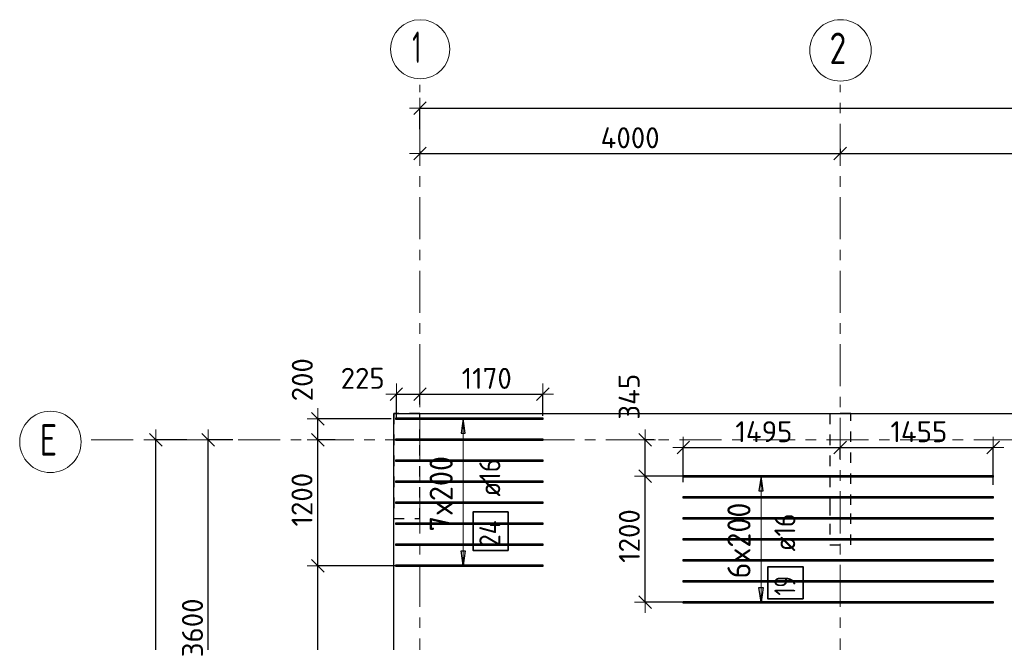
# Model space of a CAD drawing. Header units: metres. Extents: x -38 to 97, y -15 to 21.
# Tile 11 of 256: x -3.31 to 6.06, y 14.47 to 20.4. Entities that reach past the tile are written whole.
import ezdxf

# ---------------------------------------------------------------- set-up
doc = ezdxf.new("R2010")
doc.units = ezdxf.units.M
doc.header["$PDMODE"] = 65
for name, pattern in [('______11', [0.5, 0.4, -0.05, 0, -0.05]), ('______2', [0.0405, 0.03, -0.0105]), ('______5', [1.1, 0.8, -0.1, 0.1, -0.1])]:
    doc.linetypes.add(name, pattern=pattern)
for name, color, linetype, lineweight in [('XR$2$Осевая линия (1)', 7, '______5', 13), ('XR$2$Размерная линия (1)', 7, 'Continuous', 13), ('XR$6$Перекрытие (1)', 7, 'Continuous', 35), ('XR$6$Размерная линия (1)', 7, 'Continuous', 13)]:
    doc.layers.add(name, color=color, linetype=linetype, lineweight=lineweight)
doc.layers.add('XR$6$Арм.стержн.Доп. Арм верхн.зоны Х', color=7, linetype='Continuous', lineweight=35, true_color=0x8c8cff)
doc.layers.add('XR$7$Стена_ бетон несущ.', color=7, linetype='Continuous', lineweight=70, true_color=0xb4b496)
doc.styles.add('ISOCPEUR', font='txt')
doc.dimstyles.new('DIMSTYLE_2', dxfattribs={"dimtxt": 0.2, "dimasz": 0.2, "dimexe": 0, "dimexo": 0, "dimgap": 0.1, "dimtad": 2, "dimdec": 0, "dimlfac": 1000, "dimrnd": 5, "dimzin": 12, "dimdsep": 46, "dimtxsty": 'ISOCPEUR', "dimblk1": 'ALL_ML_STRICH', "dimblk2": 'ALL_ML_STRICH', "dimsah": 1, "dimcen": 0, "dimclrd": 7, "dimclre": 256, "dimclrt": 7, "dimadec": 0, "dimazin": 0, "dimtfac": 1, "dimtdec": 0, "dimtix": 1, "dimtmove": 2, "dimatfit": 3, "dimfxl": 0, "dimtzin": 0, "dimlwd": 0, "dimlwe": -3, "dimarcsym": 0})
doc.dimstyles.new('DIMSTYLE_3', dxfattribs={"dimtxt": 0.2, "dimasz": 0.2, "dimexe": 0, "dimexo": 0, "dimgap": 0.1, "dimtad": 2, "dimdec": 0, "dimlfac": 1000, "dimrnd": 5, "dimzin": 12, "dimdsep": 46, "dimtxsty": 'ISOCPEUR', "dimblk1": 'ALL_ML_STRICH', "dimblk2": 'ALL_ML_STRICH', "dimsah": 1, "dimcen": 0, "dimclrd": 7, "dimclre": 256, "dimclrt": 7, "dimadec": 0, "dimazin": 0, "dimtfac": 1, "dimtdec": 0, "dimtix": 1, "dimtmove": 2, "dimatfit": 3, "dimfxl": 0, "dimtzin": 0, "dimlwd": 0, "dimlwe": -3, "dimarcsym": 0})
doc.dimstyles.new('DIMSTYLE_36', dxfattribs={"dimtxt": 0.2, "dimasz": 0.2, "dimexe": 0, "dimexo": 0, "dimgap": 0.1, "dimtad": 2, "dimdec": 0, "dimlfac": 1000, "dimrnd": 5, "dimzin": 12, "dimdsep": 46, "dimtxsty": 'ISOCPEUR', "dimblk1": 'ALL_ML_STRICH', "dimblk2": 'ALL_ML_STRICH', "dimsah": 1, "dimcen": 0, "dimclrd": 7, "dimclre": 256, "dimclrt": 7, "dimadec": 0, "dimazin": 0, "dimtfac": 1, "dimtdec": 0, "dimtix": 1, "dimtmove": 2, "dimatfit": 3, "dimfxl": 0, "dimtvp": 1.2, "dimtzin": 0, "dimlwd": 0, "dimlwe": -3, "dimarcsym": 0})

# ---------------------------------------------------------------- blocks, each defined once
blk = doc.blocks.new('ALL_ML_STRICH')
at = {"color": 0, "linetype": 'ByBlock', "lineweight": -2}
for p, q in [((0, -0.5), (0, 0.5)), ((-1, 0), (0.5, 0)), ((-0.3, -0.3), (0.3, 0.3))]:
    blk.add_line(p, q, dxfattribs=at)
blk = doc.blocks.new('*D5')
at = {"layer": 'DEFPOINTS', "color": 7, "linetype": 'Continuous', "lineweight": 13, "transparency": 33554687}
for p in [(-1.6986, 16.4), (-2.2938, 0), (-2.0153, 0)]:
    blk.add_point(p, dxfattribs=at)
at = {"layer": 'XR$2$Размерная линия (1)', "color": 9, "linetype": 'Continuous', "lineweight": -2, "true_color": 0xc7c7c7, "transparency": 33554687}
for p, q in [((-1.7186, 16.4), (-2.0153, 16.4)), ((-2.2738, 0), (-2.0153, 0))]:
    blk.add_line(p, q, dxfattribs=at)
at = {"layer": 'XR$2$Размерная линия (1)', "color": 7, "linetype": 'Continuous', "lineweight": -2, "transparency": 33554687}
blk.add_line((-2.0153, 0), (-2.0153, 16.4), dxfattribs=at)
at = {"layer": 'XR$2$Размерная линия (1)', "color": 7, "linetype": 'Continuous', "lineweight": 13, "transparency": 33554687, "xscale": 0.2, "yscale": 0.2, "zscale": 0.2}
for p, rotation in [((-2.0153, 16.4), 90), ((-2.0153, 0), 270)]:
    blk.add_blockref('ALL_ML_STRICH', p, dxfattribs=dict(at, rotation=rotation))
at = {"layer": 'XR$2$Размерная линия (1)', "color": 7, "linetype": 'Continuous', "lineweight": 13, "transparency": 33554687, "insert": (-2.1653, 8.22), "char_height": 0.2, "width": 1, "attachment_point": 5, "rotation": 90, "style": 'ISOCPEUR'}
blk.add_mtext('\\A1;{16400}', dxfattribs=at)
blk = doc.blocks.new('*D10')
at = {"layer": 'DEFPOINTS', "color": 7, "linetype": 'Continuous', "lineweight": 13, "transparency": 33554687}
for p in [(-1.2605, 16.4), (-1.5153, 12.8), (-1.3472, 12.8)]:
    blk.add_point(p, dxfattribs=at)
at = {"layer": 'XR$2$Размерная линия (1)', "color": 9, "linetype": 'Continuous', "lineweight": -2, "true_color": 0xc7c7c7, "transparency": 33554687}
for p, q in [((-1.2805, 16.4), (-1.5153, 16.4)), ((-1.3672, 12.8), (-1.5153, 12.8))]:
    blk.add_line(p, q, dxfattribs=at)
at = {"layer": 'XR$2$Размерная линия (1)', "color": 7, "linetype": 'Continuous', "lineweight": -2, "transparency": 33554687}
blk.add_line((-1.5153, 12.8), (-1.5153, 16.4), dxfattribs=at)
at = {"layer": 'XR$2$Размерная линия (1)', "color": 7, "linetype": 'Continuous', "lineweight": 13, "transparency": 33554687, "xscale": 0.2, "yscale": 0.2, "zscale": 0.2}
for p, rotation in [((-1.5153, 16.4), 90), ((-1.5153, 12.8), 270)]:
    blk.add_blockref('ALL_ML_STRICH', p, dxfattribs=dict(at, rotation=rotation))
at = {"layer": 'XR$2$Размерная линия (1)', "color": 7, "linetype": 'Continuous', "lineweight": 13, "transparency": 33554687, "insert": (-1.6653, 14.61), "char_height": 0.2, "width": 0.8, "attachment_point": 5, "rotation": 90, "style": 'ISOCPEUR'}
blk.add_mtext('\\A1;{3600}', dxfattribs=at)
blk = doc.blocks.new('*D11')
at = {"layer": 'DEFPOINTS', "color": 7, "linetype": 'Continuous', "lineweight": 13, "transparency": 33554687}
for p in [(0.5, 19.5574), (0.5, 19.3768), (61.6, 17.1197)]:
    blk.add_point(p, dxfattribs=at)
at = {"layer": 'XR$2$Размерная линия (1)', "color": 9, "linetype": 'Continuous', "lineweight": -2, "true_color": 0xc7c7c7, "transparency": 33554687}
for p, q in [((0.5, 19.3568), (0.5, 19.5574)), ((61.6, 17.1397), (61.6, 19.5574))]:
    blk.add_line(p, q, dxfattribs=at)
at = {"layer": 'XR$2$Размерная линия (1)', "color": 7, "linetype": 'Continuous', "lineweight": -2, "transparency": 33554687}
blk.add_line((0.5, 19.5574), (61.6, 19.5574), dxfattribs=at)
at = {"layer": 'XR$2$Размерная линия (1)', "color": 7, "linetype": 'Continuous', "lineweight": 13, "transparency": 33554687, "xscale": 0.2, "yscale": 0.2, "zscale": 0.2, "rotation": 180}
blk.add_blockref('ALL_ML_STRICH', (0.5, 19.5574), dxfattribs=at)
at = {"layer": 'XR$2$Размерная линия (1)', "color": 7, "linetype": 'Continuous', "lineweight": 13, "transparency": 33554687, "xscale": 0.2, "yscale": 0.2, "zscale": 0.2}
blk.add_blockref('ALL_ML_STRICH', (61.6, 19.5574), dxfattribs=at)
at = {"layer": 'XR$2$Размерная линия (1)', "color": 7, "linetype": 'Continuous', "lineweight": 13, "transparency": 33554687, "insert": (31.1, 19.7074), "char_height": 0.2, "width": 1, "attachment_point": 5, "style": 'ISOCPEUR'}
blk.add_mtext('\\A1;{61100}', dxfattribs=at)
blk = doc.blocks.new('*D26')
at = {"layer": 'DEFPOINTS', "color": 7, "linetype": 'Continuous', "lineweight": 13, "transparency": 33554687}
for p in [(0.5, 19.1695), (0.5, 19.1261), (4.5, 19.1912)]:
    blk.add_point(p, dxfattribs=at)
at = {"layer": 'XR$2$Размерная линия (1)', "color": 9, "linetype": 'Continuous', "lineweight": -2, "true_color": 0xc7c7c7, "transparency": 33554687}
for p, q in [((0.5, 19.1495), (0.5, 19.1261)), ((4.5, 19.1712), (4.5, 19.1261))]:
    blk.add_line(p, q, dxfattribs=at)
at = {"layer": 'XR$2$Размерная линия (1)', "color": 7, "linetype": 'Continuous', "lineweight": -2, "transparency": 33554687}
blk.add_line((0.5, 19.1261), (4.5, 19.1261), dxfattribs=at)
at = {"layer": 'XR$2$Размерная линия (1)', "color": 7, "linetype": 'Continuous', "lineweight": 13, "transparency": 33554687, "xscale": 0.2, "yscale": 0.2, "zscale": 0.2, "rotation": 180}
blk.add_blockref('ALL_ML_STRICH', (0.5, 19.1261), dxfattribs=at)
at = {"layer": 'XR$2$Размерная линия (1)', "color": 7, "linetype": 'Continuous', "lineweight": 13, "transparency": 33554687, "xscale": 0.2, "yscale": 0.2, "zscale": 0.2}
blk.add_blockref('ALL_ML_STRICH', (4.5, 19.1261), dxfattribs=at)
at = {"layer": 'XR$2$Размерная линия (1)', "color": 7, "linetype": 'Continuous', "lineweight": 13, "transparency": 33554687, "insert": (2.5, 19.2761), "char_height": 0.2, "width": 0.8, "attachment_point": 5, "style": 'ISOCPEUR'}
blk.add_mtext('\\A1;{4000}', dxfattribs=at)
blk = doc.blocks.new('*D27')
at = {"layer": 'DEFPOINTS', "color": 7, "linetype": 'Continuous', "lineweight": 13, "transparency": 33554687}
for p in [(4.5, 19.1912), (4.5, 19.1261), (9.15, 19.1262)]:
    blk.add_point(p, dxfattribs=at)
at = {"layer": 'XR$2$Размерная линия (1)', "color": 9, "linetype": 'Continuous', "lineweight": -2, "true_color": 0xc7c7c7, "transparency": 33554687}
for p, q in [((4.5, 19.1712), (4.5, 19.1261)), ((9.15, 19.1261), (9.15, 19.1261))]:
    blk.add_line(p, q, dxfattribs=at)
at = {"layer": 'XR$2$Размерная линия (1)', "color": 7, "linetype": 'Continuous', "lineweight": -2, "transparency": 33554687}
blk.add_line((4.5, 19.1261), (9.15, 19.1261), dxfattribs=at)
at = {"layer": 'XR$2$Размерная линия (1)', "color": 7, "linetype": 'Continuous', "lineweight": 13, "transparency": 33554687, "xscale": 0.2, "yscale": 0.2, "zscale": 0.2, "rotation": 180}
blk.add_blockref('ALL_ML_STRICH', (4.5, 19.1261), dxfattribs=at)
at = {"layer": 'XR$2$Размерная линия (1)', "color": 7, "linetype": 'Continuous', "lineweight": 13, "transparency": 33554687, "xscale": 0.2, "yscale": 0.2, "zscale": 0.2}
blk.add_blockref('ALL_ML_STRICH', (9.15, 19.1261), dxfattribs=at)
at = {"layer": 'XR$2$Размерная линия (1)', "color": 7, "linetype": 'Continuous', "lineweight": 13, "transparency": 33554687, "insert": (6.825, 19.2761), "char_height": 0.2, "width": 0.8, "attachment_point": 5, "style": 'ISOCPEUR'}
blk.add_mtext('\\A1;{4650}', dxfattribs=at)
blk = doc.blocks.new('*D1066')
at = {"layer": 'DEFPOINTS', "color": 7, "linetype": 'Continuous', "lineweight": 13, "transparency": 33554687}
for p in [(0.275, 16.8353), (0.5, 16.7159), (0.275, 16.5932)]:
    blk.add_point(p, dxfattribs=at)
at = {"layer": 'XR$6$Размерная линия (1)', "color": 9, "linetype": 'Continuous', "lineweight": -2, "true_color": 0xc7c7c7, "transparency": 33554687}
for p, q in [((0.275, 16.6132), (0.275, 16.8353)), ((0.5, 16.7359), (0.5, 16.8353))]:
    blk.add_line(p, q, dxfattribs=at)
at = {"layer": 'XR$6$Размерная линия (1)', "color": 7, "linetype": 'Continuous', "lineweight": -2, "transparency": 33554687}
blk.add_line((0.275, 16.8353), (0.5, 16.8353), dxfattribs=at)
at = {"layer": 'XR$6$Размерная линия (1)', "color": 7, "linetype": 'Continuous', "lineweight": 13, "transparency": 33554687, "xscale": 0.2, "yscale": 0.2, "zscale": 0.2, "rotation": 180}
blk.add_blockref('ALL_ML_STRICH', (0.275, 16.8353), dxfattribs=at)
at = {"layer": 'XR$6$Размерная линия (1)', "color": 7, "linetype": 'Continuous', "lineweight": 13, "transparency": 33554687, "xscale": 0.2, "yscale": 0.2, "zscale": 0.2}
blk.add_blockref('ALL_ML_STRICH', (0.5, 16.8353), dxfattribs=at)
at = {"layer": 'XR$6$Размерная линия (1)', "color": 7, "linetype": 'Continuous', "lineweight": 13, "transparency": 33554687, "insert": (-0.0454, 16.9859), "char_height": 0.2, "width": 0.6, "attachment_point": 5, "style": 'ISOCPEUR'}
blk.add_mtext('\\A1;{225}', dxfattribs=at)
blk = doc.blocks.new('*D1067')
at = {"layer": 'DEFPOINTS', "color": 7, "linetype": 'Continuous', "lineweight": 13, "transparency": 33554687}
for p in [(0.5, 16.8353), (0.5, 16.7159), (1.67, 16.6103)]:
    blk.add_point(p, dxfattribs=at)
at = {"layer": 'XR$6$Размерная линия (1)', "color": 9, "linetype": 'Continuous', "lineweight": -2, "true_color": 0xc7c7c7, "transparency": 33554687}
for p, q in [((0.5, 16.7359), (0.5, 16.8353)), ((1.67, 16.6303), (1.67, 16.8353))]:
    blk.add_line(p, q, dxfattribs=at)
at = {"layer": 'XR$6$Размерная линия (1)', "color": 7, "linetype": 'Continuous', "lineweight": -2, "transparency": 33554687}
blk.add_line((0.5, 16.8353), (1.67, 16.8353), dxfattribs=at)
at = {"layer": 'XR$6$Размерная линия (1)', "color": 7, "linetype": 'Continuous', "lineweight": 13, "transparency": 33554687, "xscale": 0.2, "yscale": 0.2, "zscale": 0.2, "rotation": 180}
blk.add_blockref('ALL_ML_STRICH', (0.5, 16.8353), dxfattribs=at)
at = {"layer": 'XR$6$Размерная линия (1)', "color": 7, "linetype": 'Continuous', "lineweight": 13, "transparency": 33554687, "xscale": 0.2, "yscale": 0.2, "zscale": 0.2}
blk.add_blockref('ALL_ML_STRICH', (1.67, 16.8353), dxfattribs=at)
at = {"layer": 'XR$6$Размерная линия (1)', "color": 7, "linetype": 'Continuous', "lineweight": 13, "transparency": 33554687, "insert": (1.135, 16.9853), "char_height": 0.2, "width": 0.8, "attachment_point": 5, "style": 'ISOCPEUR'}
blk.add_mtext('\\A1;{1170}', dxfattribs=at)
blk = doc.blocks.new('*D1072')
at = {"layer": 'DEFPOINTS', "color": 7, "linetype": 'Continuous', "lineweight": 13, "transparency": 33554687}
for p in [(3.1413, 16.054), (2.6425, 14.854), (3.0737, 14.854)]:
    blk.add_point(p, dxfattribs=at)
at = {"layer": 'XR$6$Размерная линия (1)', "color": 9, "linetype": 'Continuous', "lineweight": -2, "true_color": 0xc7c7c7, "transparency": 33554687}
for p, q in [((3.1213, 16.054), (2.6425, 16.054)), ((3.0537, 14.854), (2.6425, 14.854))]:
    blk.add_line(p, q, dxfattribs=at)
at = {"layer": 'XR$6$Размерная линия (1)', "color": 7, "linetype": 'Continuous', "lineweight": -2, "transparency": 33554687}
blk.add_line((2.6425, 14.854), (2.6425, 16.054), dxfattribs=at)
at = {"layer": 'XR$6$Размерная линия (1)', "color": 7, "linetype": 'Continuous', "lineweight": 13, "transparency": 33554687, "xscale": 0.2, "yscale": 0.2, "zscale": 0.2}
for p, rotation in [((2.6425, 16.054), 90), ((2.6425, 14.854), 270)]:
    blk.add_blockref('ALL_ML_STRICH', p, dxfattribs=dict(at, rotation=rotation))
at = {"layer": 'XR$6$Размерная линия (1)', "color": 7, "linetype": 'Continuous', "lineweight": 13, "transparency": 33554687, "insert": (2.4925, 15.484), "char_height": 0.2, "width": 0.8, "attachment_point": 5, "rotation": 90, "style": 'ISOCPEUR'}
blk.add_mtext('\\A1;{1200}', dxfattribs=at)
blk = doc.blocks.new('*D1073')
at = {"layer": 'DEFPOINTS', "color": 7, "linetype": 'Continuous', "lineweight": 13, "transparency": 33554687}
for p in [(2.7449, 16.4), (2.6425, 16.054), (3.1413, 16.054)]:
    blk.add_point(p, dxfattribs=at)
at = {"layer": 'XR$6$Размерная линия (1)', "color": 9, "linetype": 'Continuous', "lineweight": -2, "true_color": 0xc7c7c7, "transparency": 33554687}
for p, q in [((2.7249, 16.4), (2.6425, 16.4)), ((3.1213, 16.054), (2.6425, 16.054))]:
    blk.add_line(p, q, dxfattribs=at)
at = {"layer": 'XR$6$Размерная линия (1)', "color": 7, "linetype": 'Continuous', "lineweight": -2, "transparency": 33554687}
blk.add_line((2.6425, 16.054), (2.6425, 16.4), dxfattribs=at)
at = {"layer": 'XR$6$Размерная линия (1)', "color": 7, "linetype": 'Continuous', "lineweight": 13, "transparency": 33554687, "xscale": 0.2, "yscale": 0.2, "zscale": 0.2}
for p, rotation in [((2.6425, 16.4), 90), ((2.6425, 16.054), 270)]:
    blk.add_blockref('ALL_ML_STRICH', p, dxfattribs=dict(at, rotation=rotation))
at = {"layer": 'XR$6$Размерная линия (1)', "color": 7, "linetype": 'Continuous', "lineweight": 13, "transparency": 33554687, "insert": (2.4902, 16.8106), "char_height": 0.2, "width": 0.6, "attachment_point": 5, "rotation": 90, "style": 'ISOCPEUR'}
blk.add_mtext('\\A1;{345}', dxfattribs=at)
blk = doc.blocks.new('*D1074')
at = {"layer": 'DEFPOINTS', "color": 7, "linetype": 'Continuous', "lineweight": 13, "transparency": 33554687}
for p in [(3.0064, 16.3278), (4.5, 16.1982), (3.0064, 15.9781)]:
    blk.add_point(p, dxfattribs=at)
at = {"layer": 'XR$6$Размерная линия (1)', "color": 9, "linetype": 'Continuous', "lineweight": -2, "true_color": 0xc7c7c7, "transparency": 33554687}
for p, q in [((3.0064, 15.9981), (3.0064, 16.3278)), ((4.5, 16.2182), (4.5, 16.3278))]:
    blk.add_line(p, q, dxfattribs=at)
at = {"layer": 'XR$6$Размерная линия (1)', "color": 7, "linetype": 'Continuous', "lineweight": -2, "transparency": 33554687}
blk.add_line((3.0064, 16.3278), (4.5, 16.3278), dxfattribs=at)
at = {"layer": 'XR$6$Размерная линия (1)', "color": 7, "linetype": 'Continuous', "lineweight": 13, "transparency": 33554687, "xscale": 0.2, "yscale": 0.2, "zscale": 0.2, "rotation": 180}
blk.add_blockref('ALL_ML_STRICH', (3.0064, 16.3278), dxfattribs=at)
at = {"layer": 'XR$6$Размерная линия (1)', "color": 7, "linetype": 'Continuous', "lineweight": 13, "transparency": 33554687, "xscale": 0.2, "yscale": 0.2, "zscale": 0.2}
blk.add_blockref('ALL_ML_STRICH', (4.5, 16.3278), dxfattribs=at)
at = {"layer": 'XR$6$Размерная линия (1)', "color": 7, "linetype": 'Continuous', "lineweight": 13, "transparency": 33554687, "insert": (3.7732, 16.4778), "char_height": 0.2, "width": 0.8, "attachment_point": 5, "style": 'ISOCPEUR'}
blk.add_mtext('\\A1;{1495}', dxfattribs=at)
blk = doc.blocks.new('*D1075')
at = {"layer": 'DEFPOINTS', "color": 7, "linetype": 'Continuous', "lineweight": 13, "transparency": 33554687}
for p in [(4.5, 16.3278), (4.5, 16.1982), (5.9564, 15.953)]:
    blk.add_point(p, dxfattribs=at)
at = {"layer": 'XR$6$Размерная линия (1)', "color": 9, "linetype": 'Continuous', "lineweight": -2, "true_color": 0xc7c7c7, "transparency": 33554687}
for p, q in [((4.5, 16.2182), (4.5, 16.3278)), ((5.9564, 15.973), (5.9564, 16.3278))]:
    blk.add_line(p, q, dxfattribs=at)
at = {"layer": 'XR$6$Размерная линия (1)', "color": 7, "linetype": 'Continuous', "lineweight": -2, "transparency": 33554687}
blk.add_line((4.5, 16.3278), (5.9564, 16.3278), dxfattribs=at)
at = {"layer": 'XR$6$Размерная линия (1)', "color": 7, "linetype": 'Continuous', "lineweight": 13, "transparency": 33554687, "xscale": 0.2, "yscale": 0.2, "zscale": 0.2, "rotation": 180}
blk.add_blockref('ALL_ML_STRICH', (4.5, 16.3278), dxfattribs=at)
at = {"layer": 'XR$6$Размерная линия (1)', "color": 7, "linetype": 'Continuous', "lineweight": 13, "transparency": 33554687, "xscale": 0.2, "yscale": 0.2, "zscale": 0.2}
blk.add_blockref('ALL_ML_STRICH', (5.9564, 16.3278), dxfattribs=at)
at = {"layer": 'XR$6$Размерная линия (1)', "color": 7, "linetype": 'Continuous', "lineweight": 13, "transparency": 33554687, "insert": (5.2482, 16.4778), "char_height": 0.2, "width": 0.8, "attachment_point": 5, "style": 'ISOCPEUR'}
blk.add_mtext('\\A1;{1455}', dxfattribs=at)
blk = doc.blocks.new('*D1223')
at = {"layer": 'DEFPOINTS', "color": 7, "linetype": 'Continuous', "lineweight": 13, "transparency": 33554687}
for p in [(0.3085, 15.2002), (-0.4731, 12.8), (-0.4218, 12.8)]:
    blk.add_point(p, dxfattribs=at)
at = {"layer": 'XR$6$Размерная линия (1)', "color": 9, "linetype": 'Continuous', "lineweight": -2, "true_color": 0xc7c7c7, "transparency": 33554687}
for p, q in [((0.2885, 15.2002), (-0.4731, 15.2002)), ((-0.4418, 12.8), (-0.4731, 12.8))]:
    blk.add_line(p, q, dxfattribs=at)
at = {"layer": 'XR$6$Размерная линия (1)', "color": 7, "linetype": 'Continuous', "lineweight": -2, "transparency": 33554687}
blk.add_line((-0.4731, 12.8), (-0.4731, 15.2002), dxfattribs=at)
at = {"layer": 'XR$6$Размерная линия (1)', "color": 7, "linetype": 'Continuous', "lineweight": 13, "transparency": 33554687, "xscale": 0.2, "yscale": 0.2, "zscale": 0.2}
for p, rotation in [((-0.4731, 15.2002), 90), ((-0.4731, 12.8), 270)]:
    blk.add_blockref('ALL_ML_STRICH', p, dxfattribs=dict(at, rotation=rotation))
at = {"layer": 'XR$6$Размерная линия (1)', "color": 7, "linetype": 'Continuous', "lineweight": 13, "transparency": 33554687, "insert": (-0.6231, 14.0001), "char_height": 0.2, "width": 0.8, "attachment_point": 5, "rotation": 90, "style": 'ISOCPEUR'}
blk.add_mtext('\\A1;{2400}', dxfattribs=at)
blk = doc.blocks.new('*D1224')
at = {"layer": 'DEFPOINTS', "color": 7, "linetype": 'Continuous', "lineweight": 13, "transparency": 33554687}
for p in [(-0.2871, 16.4), (-0.4731, 15.2002), (0.3085, 15.2002)]:
    blk.add_point(p, dxfattribs=at)
at = {"layer": 'XR$6$Размерная линия (1)', "color": 9, "linetype": 'Continuous', "lineweight": -2, "true_color": 0xc7c7c7, "transparency": 33554687}
for p, q in [((-0.3071, 16.4), (-0.4731, 16.4)), ((0.2885, 15.2002), (-0.4731, 15.2002))]:
    blk.add_line(p, q, dxfattribs=at)
at = {"layer": 'XR$6$Размерная линия (1)', "color": 7, "linetype": 'Continuous', "lineweight": -2, "transparency": 33554687}
blk.add_line((-0.4731, 15.2002), (-0.4731, 16.4), dxfattribs=at)
at = {"layer": 'XR$6$Размерная линия (1)', "color": 7, "linetype": 'Continuous', "lineweight": 13, "transparency": 33554687, "xscale": 0.2, "yscale": 0.2, "zscale": 0.2}
for p, rotation in [((-0.4731, 16.4), 90), ((-0.4731, 15.2002), 270)]:
    blk.add_blockref('ALL_ML_STRICH', p, dxfattribs=dict(at, rotation=rotation))
at = {"layer": 'XR$6$Размерная линия (1)', "color": 7, "linetype": 'Continuous', "lineweight": 13, "transparency": 33554687, "insert": (-0.6231, 15.8301), "char_height": 0.2, "width": 0.8, "attachment_point": 5, "rotation": 90, "style": 'ISOCPEUR'}
blk.add_mtext('\\A1;{1200}', dxfattribs=at)
blk = doc.blocks.new('*D1225')
at = {"layer": 'DEFPOINTS', "color": 7, "linetype": 'Continuous', "lineweight": 13, "transparency": 33554687}
for p in [(0.2452, 16.6002), (-0.4731, 16.4), (-0.2871, 16.4)]:
    blk.add_point(p, dxfattribs=at)
at = {"layer": 'XR$6$Размерная линия (1)', "color": 9, "linetype": 'Continuous', "lineweight": -2, "true_color": 0xc7c7c7, "transparency": 33554687}
for p, q in [((0.2252, 16.6002), (-0.4731, 16.6002)), ((-0.3071, 16.4), (-0.4731, 16.4))]:
    blk.add_line(p, q, dxfattribs=at)
at = {"layer": 'XR$6$Размерная линия (1)', "color": 7, "linetype": 'Continuous', "lineweight": -2, "transparency": 33554687}
blk.add_line((-0.4731, 16.4), (-0.4731, 16.6002), dxfattribs=at)
at = {"layer": 'XR$6$Размерная линия (1)', "color": 7, "linetype": 'Continuous', "lineweight": 13, "transparency": 33554687, "xscale": 0.2, "yscale": 0.2, "zscale": 0.2}
for p, rotation in [((-0.4731, 16.6002), 90), ((-0.4731, 16.4), 270)]:
    blk.add_blockref('ALL_ML_STRICH', p, dxfattribs=dict(at, rotation=rotation))
at = {"layer": 'XR$6$Размерная линия (1)', "color": 7, "linetype": 'Continuous', "lineweight": 13, "transparency": 33554687, "insert": (-0.6201, 16.9723), "char_height": 0.2, "width": 0.6, "attachment_point": 5, "rotation": 90, "style": 'ISOCPEUR'}
blk.add_mtext('\\A1;{200}', dxfattribs=at)

msp = doc.modelspace()

# ---------------------------------------------------------------- linework, layer by layer
at = {"layer": 'XR$2$Осевая линия (1)', "color": 253, "linetype": '______11', "lineweight": 13, "true_color": 0xa0a0a0, "transparency": 33554687}
for p, q in [((0.5, -3.39), (0.5, 19.78)), ((4.5, -3.39), (4.5, 19.78)), ((-2.63, 16.4), (62.6, 16.4))]:
    msp.add_line(p, q, dxfattribs=at)
at = {"layer": 'XR$2$Осевая линия (1)', "color": 7, "linetype": 'Continuous', "lineweight": 13, "transparency": 33554687}
for centre, radius in [((0.5019, 20.1186), 0.2819), ((4.5024, 20.1081), 0.2924), ((-3.0176, 16.3805), 0.2924)]:
    msp.add_circle(centre, radius, dxfattribs=at)
at = {"layer": 'XR$6$Арм.стержн.Доп. Арм верхн.зоны Х', "color": 253, "linetype": 'Continuous', "lineweight": -3, "true_color": 0xa0a0a0, "transparency": 33554687}
for p, q in [((0.9115, 16.6023), (0.8115, 16.6023)), ((0.9115, 16.6023), (1.0115, 16.6023)), ((3.7461, 16.054), (3.6461, 16.054)), ((3.7461, 16.054), (3.8461, 16.054)), ((0.9115, 15.2023), (0.8115, 15.2023)), ((0.9115, 15.2023), (1.0115, 15.2023)), ((3.7461, 14.854), (3.6461, 14.854)), ((3.7461, 14.854), (3.8461, 14.854))]:
    msp.add_line(p, q, dxfattribs=at)
at = {"layer": 'XR$6$Арм.стержн.Доп. Арм верхн.зоны Х', "color": 7, "linetype": 'Continuous', "lineweight": 25, "transparency": 33554687}
for p, q in [((0.9115, 16.6023), (0.8915, 16.4623)), ((0.9315, 16.4623), (0.9115, 16.6023)), ((0.8915, 16.4623), (0.9315, 16.4623)), ((3.7461, 16.054), (3.7261, 15.914)), ((3.7661, 15.914), (3.7461, 16.054)), ((3.7261, 15.914), (3.7661, 15.914)), ((0.9115, 15.2023), (0.8915, 15.3423)), ((0.8915, 15.3423), (0.9315, 15.3423)), ((0.9315, 15.3423), (0.9115, 15.2023)), ((3.7461, 14.854), (3.7261, 14.994)), ((3.7261, 14.994), (3.7661, 14.994)), ((3.7661, 14.994), (3.7461, 14.854))]:
    msp.add_line(p, q, dxfattribs=at)
at = {"layer": 'XR$6$Арм.стержн.Доп. Арм верхн.зоны Х', "color": 7, "linetype": 'Continuous', "lineweight": 13, "transparency": 33554687}
for p, q in [((0.9115, 16.6023), (0.9115, 16.6023)), ((0.9115, 15.2023), (0.9115, 16.6023)), ((3.7461, 16.054), (3.7461, 16.054)), ((3.7461, 14.854), (3.7461, 16.054)), ((0.9115, 15.2023), (0.9115, 15.2023)), ((3.7461, 14.854), (3.7461, 14.854))]:
    msp.add_line(p, q, dxfattribs=at)
at = {"layer": 'XR$6$Арм.стержн.Доп. Арм верхн.зоны Х', "color": 7, "linetype": 'Continuous', "lineweight": 25, "transparency": 33554687}
for points in [[(0.27, 16.6103), (1.67, 16.6103), (1.67, 16.5943), (0.27, 16.5943), (0.27, 16.6103)], [(0.27, 16.4103), (1.67, 16.4103), (1.67, 16.3943), (0.27, 16.3943), (0.27, 16.4103)], [(0.27, 16.2103), (1.67, 16.2103), (1.67, 16.1943), (0.27, 16.1943), (0.27, 16.2103)], [(5.9564, 16.046), (3.0064, 16.046), (3.0064, 16.062), (5.9564, 16.062), (5.9564, 16.046)], [(0.27, 16.0103), (1.67, 16.0103), (1.67, 15.9943), (0.27, 15.9943), (0.27, 16.0103)], [(5.9564, 15.846), (3.0064, 15.846), (3.0064, 15.862), (5.9564, 15.862), (5.9564, 15.846)], [(0.27, 15.8103), (1.67, 15.8103), (1.67, 15.7943), (0.27, 15.7943), (0.27, 15.8103)], [(5.9564, 15.646), (3.0064, 15.646), (3.0064, 15.662), (5.9564, 15.662), (5.9564, 15.646)], [(0.27, 15.6103), (1.67, 15.6103), (1.67, 15.5943), (0.27, 15.5943), (0.27, 15.6103)], [(0.27, 15.4103), (1.67, 15.4103), (1.67, 15.3943), (0.27, 15.3943), (0.27, 15.4103)], [(5.9564, 15.446), (3.0064, 15.446), (3.0064, 15.462), (5.9564, 15.462), (5.9564, 15.446)], [(0.27, 15.2103), (1.67, 15.2103), (1.67, 15.1943), (0.27, 15.1943), (0.27, 15.2103)], [(5.9564, 15.246), (3.0064, 15.246), (3.0064, 15.262), (5.9564, 15.262), (5.9564, 15.246)], [(5.9564, 15.046), (3.0064, 15.046), (3.0064, 15.062), (5.9564, 15.062), (5.9564, 15.046)], [(5.9564, 14.846), (3.0064, 14.846), (3.0064, 14.862), (5.9564, 14.862), (5.9564, 14.846)]]:
    msp.add_lwpolyline(points, dxfattribs=at)
at = {"layer": 'XR$6$Арм.стержн.Доп. Арм верхн.зоны Х', "color": 7, "linetype": 'Continuous', "lineweight": 35, "transparency": 33554687}
for points in [[(1.3381, 15.3471), (1.3381, 15.7137), (1.0048, 15.7137), (1.0048, 15.3471), (1.3381, 15.3471)], [(4.1456, 14.8852), (4.1456, 15.1919), (3.8123, 15.1919), (3.8123, 14.8852), (4.1456, 14.8852)]]:
    msp.add_lwpolyline(points, dxfattribs=at)
at = {"layer": 'XR$6$Перекрытие (1)', "color": 7, "linetype": 'Continuous', "lineweight": 25, "transparency": 33554687}
for p, q in [((0.25, -0.2498), (0.25, 16.6502)), ((0.25, 16.6502), (12.6998, 16.6502))]:
    msp.add_line(p, q, dxfattribs=at)
at = {"layer": 'XR$7$Стена_ бетон несущ.', "color": 253, "linetype": '______2', "lineweight": -3, "true_color": 0xa0a0a0, "transparency": 33554687}
for p, q in [((0.5, 16.65), (0.25, 16.65)), ((0.25, 16.65), (0.25, 15.65)), ((0.5, 16.4), (0.5, 16.65)), ((4.4, 16.65), (4.4, 15.86)), ((4.6, 16.65), (4.4, 16.65)), ((4.6, 15.78), (4.6, 16.65)), ((0.5, 15.65), (0.5, 16.4)), ((4.4, 15.86), (4.4, 15.84)), ((4.4, 15.84), (4.4, 15.78)), ((4.4, 15.78), (4.4, 15.6)), ((4.6, 15.6), (4.6, 15.78)), ((0.25, 15.65), (0.5, 15.65)), ((4.4, 15.6), (4.4, 15.4)), ((4.6, 15.4), (4.6, 15.6)), ((4.4, 15.4), (4.6, 15.4))]:
    msp.add_line(p, q, dxfattribs=at)

# ---------------------------------------------------------------- texts
at = {"layer": 'XR$2$Осевая линия (1)', "color": 7, "linetype": 'Continuous', "lineweight": 13, "transparency": 33554687, "char_height": 0.3, "attachment_point": 7, "style": 'ISOCPEUR'}
for s, insert, width in [('\\W0.56;1', (0.4269, 19.9881), 0.233333), ('\\W0.78;2', (4.3974, 19.9776), 0.326407), ('\\W0.78;Е', (-3.1226, 16.25), 0.326407)]:
    msp.add_mtext(s, dxfattribs=dict(at, insert=insert, width=width))
at = {"layer": 'XR$6$Арм.стержн.Доп. Арм верхн.зоны Х', "color": 7, "linetype": 'Continuous', "lineweight": 13, "transparency": 33554687, "char_height": 0.22, "width": 0.873359, "attachment_point": 7, "rotation": 90, "style": 'ISOCPEUR'}
for s, insert in [('\\W0.95;7x200', (0.8115, 15.5283)), ('\\W0.95;6x200', (3.6461, 15.08))]:
    msp.add_mtext(s, dxfattribs=dict(at, insert=insert))
at = {"layer": 'XR$6$Арм.стержн.Доп. Арм верхн.зоны Х', "color": 7, "linetype": 'Continuous', "lineweight": 25, "transparency": 33554687, "char_height": 0.2, "attachment_point": 7, "rotation": 90, "style": 'ISOCPEUR'}
for s, insert, width in [('\\W0.89; ø16 ', (1.2648, 15.7471), 0.749105), ('\\W0.89; ø16 ', (4.0723, 15.2252), 0.749105), ('\\W0.88;24', (1.2648, 15.3804), 0.387995), ('\\W0.75;19', (4.0723, 14.9185), 0.314854)]:
    msp.add_mtext(s, dxfattribs=dict(at, insert=insert, width=width))

# ---------------------------------------------------------------- dimensions: what is measured, and where the dimension line sits
at = {"layer": 'XR$2$Размерная линия (1)', "color": 7, "linetype": 'Continuous', "lineweight": 13, "transparency": 33554687}
for base, p1, p2, picture, middle in [((61.6, 19.5574), (0.5, 19.3568), (61.6, 17.1397), '*D11', (31.1, 19.7074)), ((4.5, 19.1261), (0.5, 19.1495), (4.5, 19.1712), '*D26', (2.5, 19.2761)), ((9.15, 19.1261), (4.5, 19.1712), (9.15, 19.1261), '*D27', (6.825, 19.2761))]:
    dim = msp.add_linear_dim(base=base, p1=p1, p2=p2, dimstyle='DIMSTYLE_3', override={"dimpost": '<>', "dimclrd": 7, "dimclre": 9, "dimclrt": 7, "dimlwd": 0, "dimlwe": 65533}, dxfattribs=at)
    dim.commit()
    dim.dimension.update_dxf_attribs({"geometry": picture, "text_midpoint": middle, "dimtype": 160})
for base, p1, p2, dimstyle, picture, middle in [((-2.0153, 16.4), (-2.2738, 0), (-1.7186, 16.4), 'DIMSTYLE_2', '*D5', (-2.1653, 8.22)), ((-1.5153, 16.4), (-1.3672, 12.8), (-1.2805, 16.4), 'DIMSTYLE_3', '*D10', (-1.6653, 14.61))]:
    dim = msp.add_linear_dim(base=base, p1=p1, p2=p2, angle=90, dimstyle=dimstyle, override={"dimpost": '<>', "dimclrd": 7, "dimclre": 9, "dimclrt": 7, "dimlwd": 0, "dimlwe": 65533}, dxfattribs=at)
    dim.commit()
    dim.dimension.update_dxf_attribs({"geometry": picture, "text_midpoint": middle, "dimtype": 160})
at = {"layer": 'XR$6$Размерная линия (1)', "color": 7, "linetype": 'Continuous', "lineweight": 13, "transparency": 33554687}
for base, p1, p2, dimstyle, picture, middle in [((-0.4731, 16.6002), (-0.3071, 16.4), (0.2252, 16.6002), 'DIMSTYLE_36', '*D1225', (-0.6201, 16.9723)), ((2.6425, 16.4), (3.1213, 16.054), (2.7249, 16.4), 'DIMSTYLE_36', '*D1073', (2.4902, 16.8106)), ((-0.4731, 16.4), (0.2885, 15.2002), (-0.3071, 16.4), 'DIMSTYLE_3', '*D1224', (-0.6231, 15.8301)), ((2.6425, 16.054), (3.0537, 14.854), (3.1213, 16.054), 'DIMSTYLE_3', '*D1072', (2.4925, 15.484)), ((-0.4731, 15.2002), (-0.4418, 12.8), (0.2885, 15.2002), 'DIMSTYLE_3', '*D1223', (-0.6231, 14.0001))]:
    dim = msp.add_linear_dim(base=base, p1=p1, p2=p2, angle=90, dimstyle=dimstyle, override={"dimpost": '<>', "dimclrd": 7, "dimclre": 9, "dimclrt": 7, "dimlwd": 0, "dimlwe": 65533}, dxfattribs=at)
    dim.commit()
    dim.dimension.update_dxf_attribs({"geometry": picture, "text_midpoint": middle, "dimtype": 160})
for base, p1, p2, dimstyle, picture, middle in [((0.5, 16.8353), (0.275, 16.6132), (0.5, 16.7359), 'DIMSTYLE_36', '*D1066', (-0.0454, 16.9859)), ((1.67, 16.8353), (0.5, 16.7359), (1.67, 16.6303), 'DIMSTYLE_3', '*D1067', (1.135, 16.9853)), ((4.5, 16.3278), (3.0064, 15.9981), (4.5, 16.2182), 'DIMSTYLE_3', '*D1074', (3.7732, 16.4778)), ((5.9564, 16.3278), (4.5, 16.2182), (5.9564, 15.973), 'DIMSTYLE_3', '*D1075', (5.2482, 16.4778))]:
    dim = msp.add_linear_dim(base=base, p1=p1, p2=p2, dimstyle=dimstyle, override={"dimpost": '<>', "dimclrd": 7, "dimclre": 9, "dimclrt": 7, "dimlwd": 0, "dimlwe": 65533}, dxfattribs=at)
    dim.commit()
    dim.dimension.update_dxf_attribs({"geometry": picture, "text_midpoint": middle, "dimtype": 160})

doc.saveas('drawing.dxf')
